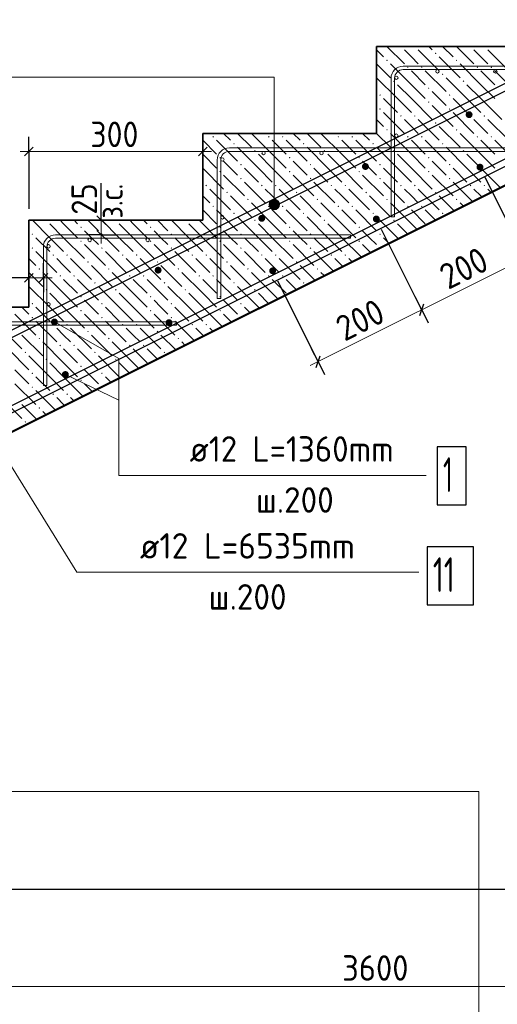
# Model space of a CAD drawing. Header units: millimetres. Extents: x 0 to 21000, y -5 to 14850.
# Tile 10 of 24: x 9358 to 11419, y 7063 to 11311. Entities that reach past the tile are written whole.
import ezdxf

# ---------------------------------------------------------------- set-up
doc = ezdxf.new("R2010")
doc.units = ezdxf.units.MM
for name, color, linetype, lineweight in [('Standard', 7, 'Continuous', 25), ('Лестница', 7, 'Continuous', 25), ('Обрамление проемов стержнями', 7, 'Continuous', 25), ('Позиционная метка линия выноска', 7, 'Continuous', 13), ('Размерная линия_ общее', 7, 'Continuous', 13), ('Фоновоя арматура Х1', 7, 'Continuous', 25)]:
    doc.layers.add(name, color=color, linetype=linetype, lineweight=lineweight)
doc.layers.add('ЖБ Лестница', color=7, linetype='Continuous', lineweight=25, true_color=0xe0e0ff)
doc.layers.add('Размерная выноска', color=7, linetype='Continuous')
doc.styles.add('ISOCPEUR', font='txt')

msp = doc.modelspace()

# ---------------------------------------------------------------- hatches: boundary and pattern name
at = {"layer": 'ЖБ Лестница', "linetype": 'Continuous', "lineweight": 18, "transparency": 33554687}
for points in [[(10999.7, 11195.9), (11006.2, 11195.9), (11002.9, 11192.7)], [(11059.7, 11195.9), (11066.2, 11195.9), (11062.9, 11192.7)], [(11299.7, 11195.9), (11306.2, 11195.9), (11302.9, 11192.7)], [(11359.7, 11195.9), (11366.2, 11195.9), (11362.9, 11192.7)], [(10939.7, 11135.9), (10942.9, 11139.2), (10946.2, 11135.9), (10942.9, 11132.7)], [(11149.7, 11165.9), (11152.9, 11169.2), (11156.2, 11165.9), (11152.9, 11162.7)], [(11239.7, 11135.9), (11242.9, 11139.2), (11246.2, 11135.9), (11242.9, 11132.7)], [(11029.7, 11105.9), (11032.9, 11109.2), (11036.2, 11105.9), (11032.9, 11102.7)], [(11089.7, 11105.9), (11092.9, 11109.2), (11096.2, 11105.9), (11092.9, 11102.7)], [(11329.7, 11105.9), (11332.9, 11109.2), (11336.2, 11105.9), (11332.9, 11102.7)], [(11389.7, 11105.9), (11392.9, 11109.2), (11396.2, 11105.9), (11392.9, 11102.7)], [(10969.7, 11045.9), (10972.9, 11049.2), (10976.2, 11045.9), (10972.9, 11042.7)], [(11179.7, 11075.9), (11182.9, 11079.2), (11186.2, 11075.9), (11182.9, 11072.7)], [(11269.7, 11045.9), (11272.9, 11049.2), (11276.2, 11045.9), (11272.9, 11042.7)], [(11119.7, 11015.9), (11122.9, 11019.2), (11126.2, 11015.9), (11122.9, 11012.7)], [(10909.7, 10985.9), (10912.9, 10989.2), (10916.2, 10985.9), (10912.9, 10982.7)], [(11209.7, 10985.9), (11212.9, 10989.2), (11216.2, 10985.9), (11212.9, 10982.7)], [(10909.7, 10925.9), (10912.9, 10929.2), (10916.2, 10925.9), (10912.9, 10922.7)], [(11119.7, 10955.9), (11122.9, 10959.2), (11126.2, 10955.9), (11122.9, 10952.7)], [(11209.7, 10925.9), (11212.9, 10929.2), (11216.2, 10925.9), (11212.9, 10922.7)], [(10999.7, 10895.9), (11002.9, 10899.2), (11006.2, 10895.9), (11002.9, 10892.7)], [(11059.7, 10895.9), (11062.9, 10899.2), (11066.2, 10895.9), (11062.9, 10892.7)], [(11299.7, 10895.9), (11302.9, 10899.2), (11306.2, 10895.9), (11302.9, 10892.7)], [(11359.7, 10895.9), (11362.9, 10899.2), (11366.2, 10895.9), (11362.9, 10892.7)], [(10939.7, 10835.9), (10942.9, 10839.2), (10946.2, 10835.9), (10942.9, 10832.7)], [(11149.7, 10865.9), (11152.9, 10869.2), (11156.2, 10865.9), (11152.9, 10862.7)], [(11239.7, 10835.9), (11242.9, 10839.2), (11246.2, 10835.9), (11242.9, 10832.7)], [(10189.7, 10805.9), (10192.9, 10809.2), (10196.2, 10805.9), (10192.9, 10802.7)], [(10429.7, 10805.9), (10432.9, 10809.2), (10436.2, 10805.9), (10432.9, 10802.7)], [(10489.7, 10805.9), (10492.9, 10809.2), (10496.2, 10805.9), (10492.9, 10802.7)], [(10729.7, 10805.9), (10732.9, 10809.2), (10736.2, 10805.9), (10732.9, 10802.7)], [(10789.7, 10805.9), (10792.9, 10809.2), (10796.2, 10805.9), (10792.9, 10802.7)], [(11029.7, 10805.9), (11032.9, 10809.2), (11036.2, 10805.9), (11032.9, 10802.7)], [(11089.7, 10805.9), (11092.9, 10809.2), (11096.2, 10805.9), (11092.9, 10802.7)], [(11329.7, 10805.9), (11332.9, 10809.2), (11336.2, 10805.9), (11332.9, 10802.7)], [(11389.7, 10805.9), (11392.9, 10809.2), (11396.2, 10805.9), (11392.9, 10802.7)], [(10279.7, 10775.9), (10282.9, 10779.2), (10286.2, 10775.9), (10282.9, 10772.7)], [(10369.7, 10745.9), (10372.9, 10749.2), (10376.2, 10745.9), (10372.9, 10742.7)], [(10579.7, 10775.9), (10582.9, 10779.2), (10586.2, 10775.9), (10582.9, 10772.7)], [(10669.7, 10745.9), (10672.9, 10749.2), (10676.2, 10745.9), (10672.9, 10742.7)], [(10879.7, 10775.9), (10882.9, 10779.2), (10886.2, 10775.9), (10882.9, 10772.7)], [(10969.7, 10745.9), (10972.9, 10749.2), (10976.2, 10745.9), (10972.9, 10742.7)], [(11179.7, 10775.9), (11182.9, 10779.2), (11186.2, 10775.9), (11182.9, 10772.7)], [(11269.7, 10745.9), (11272.9, 10749.2), (11276.2, 10745.9), (11272.9, 10742.7)], [(10219.7, 10715.9), (10222.9, 10719.2), (10226.2, 10715.9), (10222.9, 10712.7)], [(10519.7, 10715.9), (10522.9, 10719.2), (10526.2, 10715.9), (10522.9, 10712.7)], [(10819.7, 10715.9), (10822.9, 10719.2), (10826.2, 10715.9), (10822.9, 10712.7)], [(11119.7, 10715.9), (11122.9, 10719.2), (11126.2, 10715.9), (11122.9, 10712.7)], [(10309.7, 10685.9), (10312.9, 10689.2), (10316.2, 10685.9), (10312.9, 10682.7)], [(10609.7, 10685.9), (10612.9, 10689.2), (10616.2, 10685.9), (10612.9, 10682.7)], [(10909.7, 10685.9), (10912.9, 10689.2), (10916.2, 10685.9), (10912.9, 10682.7)], [(11209.7, 10685.9), (11212.9, 10689.2), (11216.2, 10685.9), (11212.9, 10682.7)], [(10219.7, 10655.9), (10222.9, 10659.2), (10226.2, 10655.9), (10222.9, 10652.7)], [(10309.7, 10625.9), (10312.9, 10629.2), (10316.2, 10625.9), (10312.9, 10622.7)], [(10519.7, 10655.9), (10522.9, 10659.2), (10526.2, 10655.9), (10522.9, 10652.7)], [(10609.7, 10625.9), (10612.9, 10629.2), (10616.2, 10625.9), (10612.9, 10622.7)], [(10819.7, 10655.9), (10822.9, 10659.2), (10826.2, 10655.9), (10822.9, 10652.7)], [(10909.7, 10625.9), (10912.9, 10629.2), (10916.2, 10625.9), (10912.9, 10622.7)], [(11119.7, 10655.9), (11122.9, 10659.2), (11126.2, 10655.9), (11122.9, 10652.7)], [(11209.7, 10625.9), (11212.9, 10629.2), (11216.2, 10625.9), (11212.9, 10622.7)], [(10159.7, 10595.9), (10162.9, 10599.2), (10166.2, 10595.9), (10162.9, 10592.7)], [(10399.7, 10595.9), (10402.9, 10599.2), (10406.2, 10595.9), (10402.9, 10592.7)], [(10459.7, 10595.9), (10462.9, 10599.2), (10466.2, 10595.9), (10462.9, 10592.7)], [(10699.7, 10595.9), (10702.9, 10599.2), (10706.2, 10595.9), (10702.9, 10592.7)], [(10759.7, 10595.9), (10762.9, 10599.2), (10766.2, 10595.9), (10762.9, 10592.7)], [(10999.7, 10595.9), (11002.9, 10599.2), (11006.2, 10595.9), (11002.9, 10592.7)], [(11059.7, 10595.9), (11062.9, 10599.2), (11066.2, 10595.9), (11062.9, 10592.7)], [(11299.7, 10595.9), (11302.9, 10599.2), (11306.2, 10595.9), (11302.9, 10592.7)], [(11359.7, 10595.9), (11362.9, 10599.2), (11366.2, 10595.9), (11362.9, 10592.7)], [(10249.7, 10565.9), (10252.9, 10569.2), (10256.2, 10565.9), (10252.9, 10562.7)], [(10339.7, 10535.9), (10342.9, 10539.2), (10346.2, 10535.9), (10342.9, 10532.7)], [(10549.7, 10565.9), (10552.9, 10569.2), (10556.2, 10565.9), (10552.9, 10562.7)], [(10639.7, 10535.9), (10642.9, 10539.2), (10646.2, 10535.9), (10642.9, 10532.7)], [(10849.7, 10565.9), (10852.9, 10569.2), (10856.2, 10565.9), (10852.9, 10562.7)], [(10939.7, 10535.9), (10942.9, 10539.2), (10946.2, 10535.9), (10942.9, 10532.7)], [(11149.7, 10565.9), (11152.9, 10569.2), (11156.2, 10565.9), (11152.9, 10562.7)], [(11239.7, 10535.9), (11242.9, 10539.2), (11246.2, 10535.9), (11242.9, 10532.7)], [(10189.7, 10505.9), (10192.9, 10509.2), (10196.2, 10505.9), (10192.9, 10502.7)], [(10429.7, 10505.9), (10432.9, 10509.2), (10436.2, 10505.9), (10432.9, 10502.7)], [(10489.7, 10505.9), (10492.9, 10509.2), (10496.2, 10505.9), (10492.9, 10502.7)], [(10729.7, 10505.9), (10732.9, 10509.2), (10736.2, 10505.9), (10732.9, 10502.7)], [(10789.7, 10505.9), (10792.9, 10509.2), (10796.2, 10505.9), (10792.9, 10502.7)], [(11029.7, 10505.9), (11032.9, 10509.2), (11036.2, 10505.9), (11032.9, 10502.7)], [(11089.7, 10505.9), (11092.9, 10509.2), (11096.2, 10505.9), (11092.9, 10502.7)], [(10279.7, 10475.9), (10282.9, 10479.2), (10286.2, 10475.9), (10282.9, 10472.7)], [(10579.7, 10475.9), (10582.9, 10479.2), (10586.2, 10475.9), (10582.9, 10472.7)], [(10879.7, 10475.9), (10882.9, 10479.2), (10886.2, 10475.9), (10882.9, 10472.7)], [(11179.7, 10475.9), (11182.9, 10479.2), (11186.2, 10475.9), (11182.9, 10472.7)], [(9469.7, 10445.9), (9476.2, 10445.9), (9472.9, 10442.7)], [(9619.7, 10415.9), (9622.9, 10419.2), (9626.2, 10415.9), (9622.9, 10412.7)], [(9769.7, 10445.9), (9776.2, 10445.9), (9772.9, 10442.7)], [(9919.7, 10415.9), (9922.9, 10419.2), (9926.2, 10415.9), (9922.9, 10412.7)], [(10069.7, 10445.9), (10076.2, 10445.9), (10072.9, 10442.7)], [(10219.7, 10415.9), (10222.9, 10419.2), (10226.2, 10415.9), (10222.9, 10412.7)], [(10369.7, 10445.9), (10372.9, 10449.2), (10376.2, 10445.9), (10372.9, 10442.7)], [(10519.7, 10415.9), (10522.9, 10419.2), (10526.2, 10415.9), (10522.9, 10412.7)], [(10669.7, 10445.9), (10672.9, 10449.2), (10676.2, 10445.9), (10672.9, 10442.7)], [(10819.7, 10415.9), (10822.9, 10419.2), (10826.2, 10415.9), (10822.9, 10412.7)], [(10969.7, 10445.9), (10972.9, 10449.2), (10976.2, 10445.9), (10972.9, 10442.7)], [(9409.7, 10385.9), (9412.9, 10389.2), (9416.2, 10385.9), (9412.9, 10382.7)], [(9709.7, 10385.9), (9712.9, 10389.2), (9716.2, 10385.9), (9712.9, 10382.7)], [(10009.7, 10385.9), (10012.9, 10389.2), (10016.2, 10385.9), (10012.9, 10382.7)], [(10309.7, 10385.9), (10312.9, 10389.2), (10316.2, 10385.9), (10312.9, 10382.7)], [(10609.7, 10385.9), (10612.9, 10389.2), (10616.2, 10385.9), (10612.9, 10382.7)], [(10909.7, 10385.9), (10912.9, 10389.2), (10916.2, 10385.9), (10912.9, 10382.7)], [(9409.7, 10325.9), (9412.9, 10329.2), (9416.2, 10325.9), (9412.9, 10322.7)], [(9619.7, 10355.9), (9622.9, 10359.2), (9626.2, 10355.9), (9622.9, 10352.7)], [(9709.7, 10325.9), (9712.9, 10329.2), (9716.2, 10325.9), (9712.9, 10322.7)], [(9919.7, 10355.9), (9922.9, 10359.2), (9926.2, 10355.9), (9922.9, 10352.7)], [(10009.7, 10325.9), (10012.9, 10329.2), (10016.2, 10325.9), (10012.9, 10322.7)], [(10219.7, 10355.9), (10222.9, 10359.2), (10226.2, 10355.9), (10222.9, 10352.7)], [(10309.7, 10325.9), (10312.9, 10329.2), (10316.2, 10325.9), (10312.9, 10322.7)], [(10519.7, 10355.9), (10522.9, 10359.2), (10526.2, 10355.9), (10522.9, 10352.7)], [(10609.7, 10325.9), (10612.9, 10329.2), (10616.2, 10325.9), (10612.9, 10322.7)], [(10819.7, 10355.9), (10822.9, 10359.2), (10826.2, 10355.9), (10822.9, 10352.7)], [(10911.4, 10327.7), (10912.9, 10329.2), (10913.4, 10328.7)], [(9499.7, 10295.9), (9502.9, 10299.2), (9506.2, 10295.9), (9502.9, 10292.7)], [(9559.7, 10295.9), (9562.9, 10299.2), (9566.2, 10295.9), (9562.9, 10292.7)], [(9799.7, 10295.9), (9802.9, 10299.2), (9806.2, 10295.9), (9802.9, 10292.7)], [(9859.7, 10295.9), (9862.9, 10299.2), (9866.2, 10295.9), (9862.9, 10292.7)], [(10099.7, 10295.9), (10102.9, 10299.2), (10106.2, 10295.9), (10102.9, 10292.7)], [(10159.7, 10295.9), (10162.9, 10299.2), (10166.2, 10295.9), (10162.9, 10292.7)], [(10399.7, 10295.9), (10402.9, 10299.2), (10406.2, 10295.9), (10402.9, 10292.7)], [(10459.7, 10295.9), (10462.9, 10299.2), (10466.2, 10295.9), (10462.9, 10292.7)], [(10699.7, 10295.9), (10702.9, 10299.2), (10706.2, 10295.9), (10702.9, 10292.7)], [(10759.7, 10295.9), (10762.9, 10299.2), (10766.2, 10295.9), (10762.9, 10292.7)], [(9439.7, 10235.9), (9442.9, 10239.2), (9446.2, 10235.9), (9442.9, 10232.7)], [(9649.7, 10265.9), (9652.9, 10269.2), (9656.2, 10265.9), (9652.9, 10262.7)], [(9739.7, 10235.9), (9742.9, 10239.2), (9746.2, 10235.9), (9742.9, 10232.7)], [(9949.7, 10265.9), (9952.9, 10269.2), (9956.2, 10265.9), (9952.9, 10262.7)], [(10039.7, 10235.9), (10042.9, 10239.2), (10046.2, 10235.9), (10042.9, 10232.7)], [(10249.7, 10265.9), (10252.9, 10269.2), (10256.2, 10265.9), (10252.9, 10262.7)], [(10339.7, 10235.9), (10342.9, 10239.2), (10346.2, 10235.9), (10342.9, 10232.7)], [(10549.7, 10265.9), (10552.9, 10269.2), (10556.2, 10265.9), (10552.9, 10262.7)], [(10639.7, 10235.9), (10642.9, 10239.2), (10646.2, 10235.9), (10642.9, 10232.7)], [(9529.7, 10205.9), (9532.9, 10209.2), (9536.2, 10205.9), (9532.9, 10202.7)], [(9589.7, 10205.9), (9592.9, 10209.2), (9596.2, 10205.9), (9592.9, 10202.7)], [(9829.7, 10205.9), (9832.9, 10209.2), (9836.2, 10205.9), (9832.9, 10202.7)], [(9889.7, 10205.9), (9892.9, 10209.2), (9896.2, 10205.9), (9892.9, 10202.7)], [(10129.7, 10205.9), (10132.9, 10209.2), (10136.2, 10205.9), (10132.9, 10202.7)], [(10189.7, 10205.9), (10192.9, 10209.2), (10196.2, 10205.9), (10192.9, 10202.7)], [(10429.7, 10205.9), (10432.9, 10209.2), (10436.2, 10205.9), (10432.9, 10202.7)], [(10489.7, 10205.9), (10492.9, 10209.2), (10496.2, 10205.9), (10492.9, 10202.7)], [(9679.7, 10175.9), (9682.9, 10179.2), (9686.2, 10175.9), (9682.9, 10172.7)], [(9979.7, 10175.9), (9982.9, 10179.2), (9986.2, 10175.9), (9982.9, 10172.7)], [(10279.7, 10175.9), (10282.9, 10179.2), (10286.2, 10175.9), (10282.9, 10172.7)], [(10579.7, 10175.9), (10582.9, 10179.2), (10586.2, 10175.9), (10582.9, 10172.7)], [(9469.7, 10145.9), (9472.9, 10149.2), (9476.2, 10145.9), (9472.9, 10142.7)], [(9619.7, 10115.9), (9622.9, 10119.2), (9626.2, 10115.9), (9622.9, 10112.7)], [(9769.7, 10145.9), (9772.9, 10149.2), (9776.2, 10145.9), (9772.9, 10142.7)], [(9919.7, 10115.9), (9922.9, 10119.2), (9926.2, 10115.9), (9922.9, 10112.7)], [(10069.7, 10145.9), (10072.9, 10149.2), (10076.2, 10145.9), (10072.9, 10142.7)], [(10219.7, 10115.9), (10222.9, 10119.2), (10226.2, 10115.9), (10222.9, 10112.7)], [(10369.7, 10145.9), (10372.9, 10149.2), (10376.2, 10145.9), (10372.9, 10142.7)], [(9409.7, 10085.9), (9412.9, 10089.2), (9416.2, 10085.9), (9412.9, 10082.7)], [(9709.7, 10085.9), (9712.9, 10089.2), (9716.2, 10085.9), (9712.9, 10082.7)], [(10009.7, 10085.9), (10012.9, 10089.2), (10016.2, 10085.9), (10012.9, 10082.7)], [(10309.7, 10085.9), (10312.9, 10089.2), (10316.2, 10085.9), (10312.9, 10082.7)], [(9409.7, 10025.9), (9412.9, 10029.2), (9416.2, 10025.9), (9412.9, 10022.7)], [(9619.7, 10055.9), (9622.9, 10059.2), (9626.2, 10055.9), (9622.9, 10052.7)], [(9709.7, 10025.9), (9712.9, 10029.2), (9716.2, 10025.9), (9712.9, 10022.7)], [(9919.7, 10055.9), (9922.9, 10059.2), (9926.2, 10055.9), (9922.9, 10052.7)], [(10009.7, 10025.9), (10012.9, 10029.2), (10016.2, 10025.9), (10012.9, 10022.7)], [(10219.7, 10055.9), (10222.9, 10059.2), (10226.2, 10055.9), (10222.9, 10052.7)], [(10311.4, 10027.7), (10312.9, 10029.2), (10313.4, 10028.7)], [(9499.7, 9995.9), (9502.9, 9999.2), (9506.2, 9995.9), (9502.9, 9992.7)], [(9559.7, 9995.9), (9562.9, 9999.2), (9566.2, 9995.9), (9562.9, 9992.7)], [(9799.7, 9995.9), (9802.9, 9999.2), (9806.2, 9995.9), (9802.9, 9992.7)], [(9859.7, 9995.9), (9862.9, 9999.2), (9866.2, 9995.9), (9862.9, 9992.7)], [(10099.7, 9995.9), (10102.9, 9999.2), (10106.2, 9995.9), (10102.9, 9992.7)], [(10159.7, 9995.9), (10162.9, 9999.2), (10166.2, 9995.9), (10162.9, 9992.7)], [(9649.7, 9965.9), (9652.9, 9969.2), (9656.2, 9965.9), (9652.9, 9962.7)], [(9949.7, 9965.9), (9952.9, 9969.2), (9956.2, 9965.9), (9952.9, 9962.7)], [(9439.7, 9935.9), (9442.9, 9939.2), (9446.2, 9935.9), (9442.9, 9932.7)], [(9529.7, 9905.9), (9532.9, 9909.2), (9536.2, 9905.9), (9532.9, 9902.7)], [(9589.7, 9905.9), (9592.9, 9909.2), (9596.2, 9905.9), (9592.9, 9902.7)], [(9739.7, 9935.9), (9742.9, 9939.2), (9746.2, 9935.9), (9742.9, 9932.7)], [(9829.7, 9905.9), (9832.9, 9909.2), (9836.2, 9905.9), (9832.9, 9902.7)], [(9889.7, 9905.9), (9892.9, 9909.2), (9896.2, 9905.9), (9892.9, 9902.7)], [(10039.7, 9935.9), (10042.9, 9939.2), (10046.2, 9935.9), (10042.9, 9932.7)], [(9379.7, 9875.9), (9382.9, 9879.2), (9386.2, 9875.9), (9382.9, 9872.7)], [(9679.7, 9875.9), (9682.9, 9879.2), (9686.2, 9875.9), (9682.9, 9872.7)], [(9979.7, 9875.9), (9982.9, 9879.2), (9986.2, 9875.9), (9982.9, 9872.7)], [(9469.7, 9845.9), (9472.9, 9849.2), (9476.2, 9845.9), (9472.9, 9842.7)], [(9619.7, 9815.9), (9622.9, 9819.2), (9626.2, 9815.9), (9622.9, 9812.7)], [(9769.7, 9845.9), (9772.9, 9849.2), (9776.2, 9845.9), (9772.9, 9842.7)], [(9409.7, 9785.9), (9412.9, 9789.2), (9416.2, 9785.9), (9412.9, 9782.7)], [(9709.7, 9785.9), (9712.9, 9789.2), (9716.2, 9785.9), (9712.9, 9782.7)], [(9409.7, 9725.9), (9412.9, 9729.2), (9416.2, 9725.9), (9412.9, 9722.7)], [(9619.7, 9755.9), (9622.9, 9759.2), (9626.2, 9755.9), (9622.9, 9752.7)], [(9711.4, 9727.7), (9712.9, 9729.2), (9713.4, 9728.7)], [(9499.7, 9695.9), (9502.9, 9699.2), (9506.2, 9695.9), (9502.9, 9692.7)], [(9559.7, 9695.9), (9562.9, 9699.2), (9566.2, 9695.9), (9562.9, 9692.7)], [(9439.7, 9635.9), (9442.9, 9639.2), (9446.2, 9635.9), (9442.9, 9632.7)], [(9379.7, 9575.9), (9382.9, 9579.2), (9386.2, 9575.9), (9382.9, 9572.7)]]:
    msp.add_hatch(color=7, dxfattribs=at).paths.add_polyline_path(points, flags=16)
at = {"layer": 'Позиционная метка линия выноска', "linetype": 'Continuous', "lineweight": 13, "transparency": 33554687}
for points in [[(10445.5, 10533.1), (10468, 10533.1), (10456.7, 10536.2)], [(10476.1, 10525), (10437.4, 10525), (10434.2, 10513.7)], [(10476.1, 10525), (10434.2, 10513.7), (10479.2, 10513.7)], [(10479.2, 10513.7), (10434.2, 10513.7), (10437.4, 10502.5)], [(10468, 10533.1), (10445.5, 10533.1), (10437.4, 10525)], [(10468, 10533.1), (10437.4, 10525), (10476.1, 10525)], [(10479.2, 10513.7), (10437.4, 10502.5), (10476.1, 10502.5)], [(10476.1, 10502.5), (10437.4, 10502.5), (10445.5, 10494.4)], [(10476.1, 10502.5), (10445.5, 10494.4), (10468, 10494.4)], [(10468, 10494.4), (10445.5, 10494.4), (10456.7, 10491.2)]]:
    msp.add_hatch(color=7, dxfattribs=at).paths.add_polyline_path(points)
at = {"layer": 'Фоновоя арматура Х1', "linetype": 'Continuous', "lineweight": 35, "transparency": 33554687}
for points in [[(11312.1, 10901.6), (11311, 10907.3), (11307.7, 10912.2), (11302.9, 10915.5), (11297.1, 10916.6), (11291.4, 10915.5), (11286.5, 10912.2), (11283.3, 10907.3), (11282.1, 10901.6), (11283.3, 10895.9), (11286.5, 10891), (11291.4, 10887.7), (11297.1, 10886.6), (11302.9, 10887.7), (11307.7, 10891), (11311, 10895.9)], [(10864.9, 10678), (10863.8, 10683.7), (10860.5, 10688.6), (10855.6, 10691.8), (10849.9, 10693), (10844.2, 10691.8), (10839.3, 10688.6), (10836, 10683.7), (10834.9, 10678), (10836, 10672.2), (10839.3, 10667.4), (10844.2, 10664.1), (10849.9, 10663), (10855.6, 10664.1), (10860.5, 10667.4), (10863.8, 10672.2)], [(11359.1, 10675.1), (11358, 10680.8), (11354.7, 10685.7), (11349.9, 10689), (11344.1, 10690.1), (11338.4, 10689), (11333.5, 10685.7), (11330.3, 10680.8), (11329.1, 10675.1), (11330.3, 10669.4), (11333.5, 10664.5), (11338.4, 10661.2), (11344.1, 10660.1), (11349.9, 10661.2), (11354.7, 10664.5), (11358, 10669.4)], [(10417.7, 10454.4), (10416.6, 10460.1), (10413.3, 10465), (10408.4, 10468.2), (10402.7, 10469.4), (10397, 10468.2), (10392.1, 10465), (10388.8, 10460.1), (10387.7, 10454.4), (10388.8, 10448.6), (10392.1, 10443.8), (10397, 10440.5), (10402.7, 10439.4), (10408.4, 10440.5), (10413.3, 10443.8), (10416.6, 10448.6)], [(10911.9, 10451.5), (10910.8, 10457.2), (10907.5, 10462.1), (10902.7, 10465.3), (10896.9, 10466.5), (10891.2, 10465.3), (10886.3, 10462.1), (10883.1, 10457.2), (10881.9, 10451.5), (10883.1, 10445.8), (10886.3, 10440.9), (10891.2, 10437.6), (10896.9, 10436.5), (10902.7, 10437.6), (10907.5, 10440.9), (10910.8, 10445.8)], [(9970.5, 10230.8), (9969.3, 10236.5), (9966.1, 10241.4), (9961.2, 10244.6), (9955.5, 10245.8), (9949.7, 10244.6), (9944.9, 10241.4), (9941.6, 10236.5), (9940.5, 10230.8), (9941.6, 10225), (9944.9, 10220.2), (9949.7, 10216.9), (9955.5, 10215.8), (9961.2, 10216.9), (9966.1, 10220.2), (9969.3, 10225)], [(10464.7, 10227.9), (10463.6, 10233.6), (10460.3, 10238.5), (10455.4, 10241.7), (10449.7, 10242.9), (10444, 10241.7), (10439.1, 10238.5), (10435.8, 10233.6), (10434.7, 10227.9), (10435.8, 10222.1), (10439.1, 10217.3), (10444, 10214), (10449.7, 10212.9), (10455.4, 10214), (10460.3, 10217.3), (10463.6, 10222.1)], [(9523.3, 10007.2), (9522.1, 10012.9), (9518.9, 10017.8), (9514, 10021), (9508.3, 10022.2), (9502.5, 10021), (9497.7, 10017.8), (9494.4, 10012.9), (9493.3, 10007.2), (9494.4, 10001.4), (9497.7, 9996.6), (9502.5, 9993.3), (9508.3, 9992.2), (9514, 9993.3), (9518.9, 9996.6), (9522.1, 10001.4)], [(10017.5, 10004.3), (10016.4, 10010), (10013.1, 10014.9), (10008.2, 10018.1), (10002.5, 10019.3), (9996.7, 10018.1), (9991.9, 10014.9), (9988.6, 10010), (9987.5, 10004.3), (9988.6, 9998.5), (9991.9, 9993.7), (9996.7, 9990.4), (10002.5, 9989.3), (10008.2, 9990.4), (10013.1, 9993.7), (10016.4, 9998.5)], [(9570.3, 9780.7), (9569.1, 9786.4), (9565.9, 9791.3), (9561, 9794.5), (9555.3, 9795.7), (9549.5, 9794.5), (9544.7, 9791.3), (9541.4, 9786.4), (9540.3, 9780.7), (9541.4, 9774.9), (9544.7, 9770.1), (9549.5, 9766.8), (9555.3, 9765.7), (9561, 9766.8), (9565.9, 9770.1), (9569.1, 9774.9)]]:
    msp.add_hatch(color=7, dxfattribs=at).paths.add_polyline_path(points)

# ---------------------------------------------------------------- linework, layer by layer
at = {"color": 7, "linetype": 'Continuous', "lineweight": 25, "transparency": 33554687}
for points in [[(15422.4, 12988.6), (5792.7, 8173.8), (5787.6, 8171.5), (5782.2, 8169.4), (5776.7, 8167.6), (5771.2, 8166.1), (5765.6, 8165), (5759.9, 8164.1), (5754.1, 8163.6), (5748.5, 8163.3), (4515.8, 8163.3), (4515.8, 8193.3), (5747.9, 8193.3), (5752.1, 8193.5), (5756.2, 8193.9), (5760.3, 8194.5), (5764.3, 8195.3), (5768.2, 8196.4), (5772.2, 8197.7), (5776, 8199.1), (5779.8, 8200.9), (15409.5, 13015.7)], [(2085.4, 8175.9), (6362.5, 8175.9), (6366.7, 8176.1), (6370.8, 8176.5), (6374.9, 8177.1), (6378.9, 8178), (6382.8, 8179), (6386.8, 8180.3), (6390.6, 8181.8), (6394.4, 8183.5), (16023.5, 12998)], [(16036.4, 12970.9), (6407.3, 8156.4), (6402.2, 8154.1), (6396.8, 8152), (6391.3, 8150.2), (6385.8, 8148.7), (6380.2, 8147.6), (6374.5, 8146.7), (6368.7, 8146.2), (6363.1, 8145.9), (2085.4, 8145.9), (2085.4, 8175.9)], [(11115.8, 8787.2), (11315.8, 8787.2), (11315.8, 9037.2), (11115.8, 9037.2), (11115.8, 8787.2)]]:
    msp.add_lwpolyline(points, dxfattribs=at)
at = {"layer": 'Standard', "color": 254, "linetype": 'Continuous', "lineweight": 25, "true_color": 0xc4c4ff, "transparency": 33554687}
msp.add_lwpolyline([(1291.4, 7560.9), (20244.7, 7560.9), (20244.7, 13556.1), (1291.4, 13556.1), (1291.4, 7560.9)], dxfattribs=at)
at = {"layer": 'Standard', "color": 7, "linetype": 'Continuous', "lineweight": 13, "transparency": 33554687}
msp.add_lwpolyline([(11339.3, 7982.2), (1625.8, 7982.2), (1625.8, 27.9), (11339.3, 27.9), (11339.3, 7982.2)], dxfattribs=at)
at = {"layer": 'ЖБ Лестница', "color": 7, "linetype": 'Continuous', "lineweight": 35, "transparency": 33554687}
for p, q in [((6397.9, 8070.9), (15397.9, 12570.9)), ((10897.9, 11195.9), (10897.9, 10820.9)), ((11647.9, 11195.9), (10897.9, 11195.9)), ((10147.9, 10820.9), (10147.9, 10445.9)), ((10897.9, 10820.9), (10147.9, 10820.9)), ((9397.9, 10445.9), (9397.9, 10070.9)), ((10147.9, 10445.9), (9397.9, 10445.9)), ((9397.9, 10070.9), (8647.9, 10070.9))]:
    msp.add_line(p, q, dxfattribs=at)
at = {"layer": 'ЖБ Лестница', "color": 9, "linetype": 'Continuous', "lineweight": 18, "true_color": 0xc7c7c7, "transparency": 33554687}
for p, q in [((10897.9, 11180.9), (10927.9, 11150.9)), ((10942.9, 11195.9), (11017.9, 11120.9)), ((11047.9, 11150.9), (11017.9, 11180.9)), ((11077.9, 11180.9), (11167.9, 11090.9)), ((11122.9, 11195.9), (11137.9, 11180.9)), ((11182.9, 11195.9), (11227.9, 11150.9)), ((11242.9, 11195.9), (11317.9, 11120.9)), ((11347.9, 11150.9), (11317.9, 11180.9)), ((11377.9, 11180.9), (11467.9, 11090.9)), ((11077.9, 11120.9), (11047.9, 11150.9)), ((11167.9, 11150.9), (11257.9, 11060.9)), ((11377.9, 11120.9), (11347.9, 11150.9)), ((10897.9, 11120.9), (10957.9, 11060.9)), ((11047.9, 11030.9), (10957.9, 11120.9)), ((11047.9, 11090.9), (11107.9, 11030.9)), ((11107.9, 11090.9), (11197.9, 11000.9)), ((11347.9, 11030.9), (11257.9, 11120.9)), ((11347.9, 11090.9), (11407.9, 11030.9)), ((11407.9, 11090.9), (11497.9, 11000.9)), ((10987.9, 10970.9), (10897.9, 11060.9)), ((11287.9, 10970.9), (11197.9, 11060.9)), ((10987.9, 11030.9), (11047.9, 10970.9)), ((11047.9, 11030.9), (11107.9, 10970.9)), ((11287.9, 11030.9), (11347.9, 10970.9)), ((11347.9, 11030.9), (11407.9, 10970.9)), ((10897.9, 11000.9), (10897.9, 11000.9)), ((10927.9, 10970.9), (10987.9, 10910.9)), ((10987.9, 10970.9), (11047.9, 10910.9)), ((11047.9, 10970.9), (11137.9, 10880.9)), ((11167.9, 10970.9), (11137.9, 11000.9)), ((11197.9, 10940.9), (11167.9, 10970.9)), ((11227.9, 10970.9), (11287.9, 10910.9)), ((11287.9, 10970.9), (11347.9, 10910.9)), ((11347.9, 10970.9), (11437.9, 10880.9)), ((10897.9, 10940.9), (10897.9, 10940.9)), ((11137.9, 10940.9), (11227.9, 10850.9)), ((10897.9, 10880.9), (10927.9, 10850.9)), ((10927.9, 10910.9), (11017.9, 10820.9)), ((11047.9, 10850.9), (11017.9, 10880.9)), ((11077.9, 10880.9), (11167.9, 10790.9)), ((11227.9, 10910.9), (11317.9, 10820.9)), ((11347.9, 10850.9), (11317.9, 10880.9)), ((11377.9, 10880.9), (11467.9, 10790.9)), ((11077.9, 10820.9), (11047.9, 10850.9)), ((11167.9, 10850.9), (11257.9, 10760.9)), ((11377.9, 10820.9), (11347.9, 10850.9)), ((10147.9, 10790.9), (10207.9, 10730.9)), ((10177.9, 10820.9), (10177.9, 10820.9)), ((10207.9, 10790.9), (10297.9, 10700.9)), ((10237.9, 10820.9), (10267.9, 10790.9)), ((10297.9, 10820.9), (10357.9, 10760.9)), ((10447.9, 10730.9), (10357.9, 10820.9)), ((10417.9, 10820.9), (10417.9, 10820.9)), ((10447.9, 10790.9), (10507.9, 10730.9)), ((10477.9, 10820.9), (10477.9, 10820.9)), ((10507.9, 10790.9), (10597.9, 10700.9)), ((10537.9, 10820.9), (10567.9, 10790.9)), ((10597.9, 10820.9), (10657.9, 10760.9)), ((10747.9, 10730.9), (10657.9, 10820.9)), ((10717.9, 10820.9), (10717.9, 10820.9)), ((10747.9, 10790.9), (10807.9, 10730.9)), ((10777.9, 10820.9), (10777.9, 10820.9)), ((10807.9, 10790.9), (10897.9, 10700.9)), ((10837.9, 10820.9), (10867.9, 10790.9)), ((10897.9, 10820.9), (10957.9, 10760.9)), ((11047.9, 10730.9), (10957.9, 10820.9)), ((11047.9, 10790.9), (11107.9, 10730.9)), ((11107.9, 10790.9), (11197.9, 10700.9)), ((11347.9, 10730.9), (11257.9, 10820.9)), ((11347.9, 10790.9), (11407.9, 10730.9)), ((11407.9, 10790.9), (11497.9, 10700.9)), ((10387.9, 10670.9), (10297.9, 10760.9)), ((10687.9, 10670.9), (10597.9, 10760.9)), ((10987.9, 10670.9), (10897.9, 10760.9)), ((11287.9, 10670.9), (11197.9, 10760.9)), ((10147.9, 10730.9), (10147.9, 10730.9)), ((10147.9, 10730.9), (10207.9, 10670.9)), ((10387.9, 10730.9), (10447.9, 10670.9)), ((10447.9, 10730.9), (10507.9, 10670.9)), ((10687.9, 10730.9), (10747.9, 10670.9)), ((10747.9, 10730.9), (10807.9, 10670.9)), ((10987.9, 10730.9), (11047.9, 10670.9)), ((11047.9, 10730.9), (11107.9, 10670.9)), ((11287.9, 10730.9), (11347.9, 10670.9)), ((11347.9, 10730.9), (11407.9, 10670.9)), ((10147.9, 10670.9), (10237.9, 10580.9)), ((10147.9, 10670.9), (10147.9, 10670.9)), ((10267.9, 10670.9), (10237.9, 10700.9)), ((10297.9, 10640.9), (10267.9, 10670.9)), ((10327.9, 10670.9), (10387.9, 10610.9)), ((10387.9, 10670.9), (10447.9, 10610.9)), ((10447.9, 10670.9), (10537.9, 10580.9)), ((10567.9, 10670.9), (10537.9, 10700.9)), ((10597.9, 10640.9), (10567.9, 10670.9)), ((10627.9, 10670.9), (10687.9, 10610.9)), ((10687.9, 10670.9), (10747.9, 10610.9)), ((10747.9, 10670.9), (10837.9, 10580.9)), ((10867.9, 10670.9), (10837.9, 10700.9)), ((10897.9, 10640.9), (10867.9, 10670.9)), ((10927.9, 10670.9), (10987.9, 10610.9)), ((10987.9, 10670.9), (11047.9, 10610.9)), ((11047.9, 10670.9), (11137.9, 10580.9)), ((11167.9, 10670.9), (11137.9, 10700.9)), ((11197.9, 10640.9), (11167.9, 10670.9)), ((11227.9, 10670.9), (11287.9, 10610.9)), ((11287.9, 10670.9), (11347.9, 10610.9)), ((11347.9, 10670.9), (11431.3, 10587.6)), ((10237.9, 10640.9), (10327.9, 10550.9)), ((10537.9, 10640.9), (10627.9, 10550.9)), ((10837.9, 10640.9), (10927.9, 10550.9)), ((11137.9, 10640.9), (11227.9, 10550.9)), ((10147.9, 10610.9), (10147.9, 10610.9)), ((10177.9, 10580.9), (10267.9, 10490.9)), ((10327.9, 10610.9), (10417.9, 10520.9)), ((10447.9, 10550.9), (10417.9, 10580.9)), ((10477.9, 10580.9), (10567.9, 10490.9)), ((10627.9, 10610.9), (10717.9, 10520.9)), ((10747.9, 10550.9), (10717.9, 10580.9)), ((10777.9, 10580.9), (10867.9, 10490.9)), ((10927.9, 10610.9), (11017.9, 10520.9)), ((11047.9, 10550.9), (11017.9, 10580.9)), ((11077.9, 10580.9), (11167.9, 10490.9)), ((11227.9, 10610.9), (11311.3, 10527.6)), ((11347.9, 10550.9), (11317.9, 10580.9)), ((11377.9, 10580.9), (11391.3, 10567.6)), ((10177.9, 10520.9), (10147.9, 10550.9)), ((10147.9, 10550.9), (10147.9, 10550.9)), ((10267.9, 10550.9), (10357.9, 10460.9)), ((10477.9, 10520.9), (10447.9, 10550.9)), ((10567.9, 10550.9), (10657.9, 10460.9)), ((10777.9, 10520.9), (10747.9, 10550.9)), ((10867.9, 10550.9), (10957.9, 10460.9)), ((11077.9, 10520.9), (11047.9, 10550.9)), ((11167.9, 10550.9), (11231.3, 10487.6)), ((11351.3, 10547.6), (11347.9, 10550.9)), ((10447.9, 10430.9), (10357.9, 10520.9)), ((10747.9, 10430.9), (10657.9, 10520.9)), ((11047.9, 10430.9), (10957.9, 10520.9)), ((11271.3, 10507.6), (11257.9, 10520.9)), ((10147.9, 10490.9), (10207.9, 10430.9)), ((10207.9, 10490.9), (10297.9, 10400.9)), ((10387.9, 10370.9), (10297.9, 10460.9)), ((10447.9, 10490.9), (10507.9, 10430.9)), ((10507.9, 10490.9), (10597.9, 10400.9)), ((10687.9, 10370.9), (10597.9, 10460.9)), ((10747.9, 10490.9), (10807.9, 10430.9)), ((10807.9, 10490.9), (10897.9, 10400.9)), ((10987.9, 10370.9), (10897.9, 10460.9)), ((11047.9, 10490.9), (11107.9, 10430.9)), ((11107.9, 10490.9), (11151.3, 10447.6)), ((9487.9, 10370.9), (9412.9, 10445.9)), ((9487.9, 10430.9), (9547.9, 10370.9)), ((9547.9, 10430.9), (9532.9, 10445.9)), ((9547.9, 10430.9), (9607.9, 10370.9)), ((9592.9, 10445.9), (9607.9, 10430.9)), ((9652.9, 10445.9), (9697.9, 10400.9)), ((9787.9, 10370.9), (9712.9, 10445.9)), ((9787.9, 10430.9), (9847.9, 10370.9)), ((9847.9, 10430.9), (9832.9, 10445.9)), ((9847.9, 10430.9), (9907.9, 10370.9)), ((9892.9, 10445.9), (9907.9, 10430.9)), ((9952.9, 10445.9), (9997.9, 10400.9)), ((10087.9, 10370.9), (10012.9, 10445.9)), ((10087.9, 10430.9), (10147.9, 10370.9)), ((10147.9, 10430.9), (10132.9, 10445.9)), ((10147.9, 10430.9), (10207.9, 10370.9)), ((10387.9, 10430.9), (10447.9, 10370.9)), ((10447.9, 10430.9), (10507.9, 10370.9)), ((10687.9, 10430.9), (10747.9, 10370.9)), ((10747.9, 10430.9), (10807.9, 10370.9)), ((10987.9, 10430.9), (11031.3, 10387.6)), ((11047.9, 10430.9), (11071.3, 10407.6)), ((9397.9, 10400.9), (9397.9, 10400.9)), ((9427.9, 10370.9), (9487.9, 10310.9)), ((9487.9, 10370.9), (9547.9, 10310.9)), ((9547.9, 10370.9), (9637.9, 10280.9)), ((9667.9, 10370.9), (9637.9, 10400.9)), ((9697.9, 10340.9), (9667.9, 10370.9)), ((9727.9, 10370.9), (9787.9, 10310.9)), ((9787.9, 10370.9), (9847.9, 10310.9)), ((9847.9, 10370.9), (9937.9, 10280.9)), ((9967.9, 10370.9), (9937.9, 10400.9)), ((9997.9, 10340.9), (9967.9, 10370.9)), ((10027.9, 10370.9), (10087.9, 10310.9)), ((10087.9, 10370.9), (10147.9, 10310.9)), ((10147.9, 10370.9), (10237.9, 10280.9)), ((10267.9, 10370.9), (10237.9, 10400.9)), ((10297.9, 10340.9), (10267.9, 10370.9)), ((10327.9, 10370.9), (10387.9, 10310.9)), ((10387.9, 10370.9), (10447.9, 10310.9)), ((10447.9, 10370.9), (10537.9, 10280.9)), ((10567.9, 10370.9), (10537.9, 10400.9)), ((10597.9, 10340.9), (10567.9, 10370.9)), ((10627.9, 10370.9), (10687.9, 10310.9)), ((10687.9, 10370.9), (10747.9, 10310.9)), ((10747.9, 10370.9), (10831.3, 10287.6)), ((10867.9, 10370.9), (10837.9, 10400.9)), ((10897.9, 10340.9), (10867.9, 10370.9)), ((10927.9, 10370.9), (10951.3, 10347.6)), ((10987.9, 10370.9), (10991.3, 10367.6)), ((9397.9, 10340.9), (9397.9, 10340.9)), ((9637.9, 10340.9), (9727.9, 10250.9)), ((9937.9, 10340.9), (10027.9, 10250.9)), ((10237.9, 10340.9), (10327.9, 10250.9)), ((10537.9, 10340.9), (10627.9, 10250.9)), ((10837.9, 10340.9), (10871.3, 10307.6)), ((9397.9, 10280.9), (9427.9, 10250.9)), ((9427.9, 10310.9), (9517.9, 10220.9)), ((9547.9, 10250.9), (9517.9, 10280.9)), ((9577.9, 10280.9), (9667.9, 10190.9)), ((9727.9, 10310.9), (9817.9, 10220.9)), ((9847.9, 10250.9), (9817.9, 10280.9)), ((9877.9, 10280.9), (9967.9, 10190.9)), ((10027.9, 10310.9), (10117.9, 10220.9)), ((10147.9, 10250.9), (10117.9, 10280.9)), ((10177.9, 10280.9), (10267.9, 10190.9)), ((10327.9, 10310.9), (10417.9, 10220.9)), ((10447.9, 10250.9), (10417.9, 10280.9)), ((10477.9, 10280.9), (10567.9, 10190.9)), ((10627.9, 10310.9), (10711.3, 10227.6)), ((10747.9, 10250.9), (10717.9, 10280.9)), ((10777.9, 10280.9), (10791.3, 10267.6)), ((9577.9, 10220.9), (9547.9, 10250.9)), ((9667.9, 10250.9), (9757.9, 10160.9)), ((9877.9, 10220.9), (9847.9, 10250.9)), ((9967.9, 10250.9), (10057.9, 10160.9)), ((10177.9, 10220.9), (10147.9, 10250.9)), ((10267.9, 10250.9), (10357.9, 10160.9)), ((10477.9, 10220.9), (10447.9, 10250.9)), ((10567.9, 10250.9), (10631.3, 10187.6)), ((10751.3, 10247.6), (10747.9, 10250.9)), ((9397.9, 10220.9), (9457.9, 10160.9)), ((9547.9, 10130.9), (9457.9, 10220.9)), ((9847.9, 10130.9), (9757.9, 10220.9)), ((10147.9, 10130.9), (10057.9, 10220.9)), ((10447.9, 10130.9), (10357.9, 10220.9)), ((10671.3, 10207.6), (10657.9, 10220.9)), ((9487.9, 10070.9), (9397.9, 10160.9)), ((9547.9, 10190.9), (9607.9, 10130.9)), ((9607.9, 10190.9), (9697.9, 10100.9)), ((9787.9, 10070.9), (9697.9, 10160.9)), ((9847.9, 10190.9), (9907.9, 10130.9)), ((9907.9, 10190.9), (9997.9, 10100.9)), ((10087.9, 10070.9), (9997.9, 10160.9)), ((10147.9, 10190.9), (10207.9, 10130.9)), ((10207.9, 10190.9), (10297.9, 10100.9)), ((10387.9, 10070.9), (10297.9, 10160.9)), ((10447.9, 10190.9), (10507.9, 10130.9)), ((10507.9, 10190.9), (10551.3, 10147.6)), ((9487.9, 10130.9), (9547.9, 10070.9)), ((9547.9, 10130.9), (9607.9, 10070.9)), ((9787.9, 10130.9), (9847.9, 10070.9)), ((9847.9, 10130.9), (9907.9, 10070.9)), ((10087.9, 10130.9), (10147.9, 10070.9)), ((10147.9, 10130.9), (10207.9, 10070.9)), ((10387.9, 10130.9), (10431.3, 10087.6)), ((10447.9, 10130.9), (10471.3, 10107.6)), ((9367.9, 10070.9), (9367.9, 10070.9)), ((9397.9, 10040.9), (9367.9, 10070.9)), ((9397.9, 10100.9), (9397.9, 10100.9)), ((9427.9, 10070.9), (9487.9, 10010.9)), ((9487.9, 10070.9), (9547.9, 10010.9)), ((9547.9, 10070.9), (9637.9, 9980.9)), ((9667.9, 10070.9), (9637.9, 10100.9)), ((9697.9, 10040.9), (9667.9, 10070.9)), ((9727.9, 10070.9), (9787.9, 10010.9)), ((9787.9, 10070.9), (9847.9, 10010.9)), ((9847.9, 10070.9), (9937.9, 9980.9)), ((9967.9, 10070.9), (9937.9, 10100.9)), ((9997.9, 10040.9), (9967.9, 10070.9)), ((10027.9, 10070.9), (10087.9, 10010.9)), ((10087.9, 10070.9), (10147.9, 10010.9)), ((10147.9, 10070.9), (10231.3, 9987.6)), ((10267.9, 10070.9), (10237.9, 10100.9)), ((10297.9, 10040.9), (10267.9, 10070.9)), ((10327.9, 10070.9), (10351.3, 10047.6)), ((10387.9, 10070.9), (10391.3, 10067.6)), ((9337.9, 10040.9), (9427.9, 9950.9)), ((9637.9, 10040.9), (9727.9, 9950.9)), ((9937.9, 10040.9), (10027.9, 9950.9)), ((10237.9, 10040.9), (10271.3, 10007.6)), ((9427.9, 10010.9), (9517.9, 9920.9)), ((9727.9, 10010.9), (9817.9, 9920.9)), ((10027.9, 10010.9), (10111.3, 9927.6)), ((9277.9, 9980.9), (9367.9, 9890.9)), ((9367.9, 9950.9), (9457.9, 9860.9)), ((9547.9, 9950.9), (9517.9, 9980.9)), ((9577.9, 9920.9), (9547.9, 9950.9)), ((9577.9, 9980.9), (9667.9, 9890.9)), ((9667.9, 9950.9), (9757.9, 9860.9)), ((9847.9, 9950.9), (9817.9, 9980.9)), ((9877.9, 9920.9), (9847.9, 9950.9)), ((9877.9, 9980.9), (9967.9, 9890.9)), ((9967.9, 9950.9), (10031.3, 9887.6)), ((10147.9, 9950.9), (10117.9, 9980.9)), ((10151.3, 9947.6), (10147.9, 9950.9)), ((10177.9, 9980.9), (10191.3, 9967.6)), ((9547.9, 9830.9), (9457.9, 9920.9)), ((9847.9, 9830.9), (9757.9, 9920.9)), ((10071.3, 9907.6), (10057.9, 9920.9)), ((9307.9, 9890.9), (9397.9, 9800.9)), ((9487.9, 9770.9), (9397.9, 9860.9)), ((9547.9, 9890.9), (9607.9, 9830.9)), ((9607.9, 9890.9), (9697.9, 9800.9)), ((9787.9, 9770.9), (9697.9, 9860.9)), ((9847.9, 9890.9), (9907.9, 9830.9)), ((9907.9, 9890.9), (9951.3, 9847.6)), ((9487.9, 9830.9), (9547.9, 9770.9)), ((9547.9, 9830.9), (9607.9, 9770.9)), ((9787.9, 9830.9), (9831.3, 9787.6)), ((9847.9, 9830.9), (9871.3, 9807.6)), ((9367.9, 9770.9), (9337.9, 9800.9)), ((9397.9, 9740.9), (9367.9, 9770.9)), ((9427.9, 9770.9), (9487.9, 9710.9)), ((9487.9, 9770.9), (9547.9, 9710.9)), ((9547.9, 9770.9), (9631.3, 9687.6)), ((9667.9, 9770.9), (9637.9, 9800.9)), ((9697.9, 9740.9), (9667.9, 9770.9)), ((9727.9, 9770.9), (9751.3, 9747.6)), ((9787.9, 9770.9), (9791.3, 9767.6)), ((9337.9, 9740.9), (9427.9, 9650.9)), ((9637.9, 9740.9), (9671.3, 9707.6)), ((9427.9, 9710.9), (9511.3, 9627.6)), ((9277.9, 9680.9), (9367.9, 9590.9)), ((9367.9, 9650.9), (9431.3, 9587.6)), ((9547.9, 9650.9), (9517.9, 9680.9)), ((9551.3, 9647.6), (9547.9, 9650.9)), ((9577.9, 9680.9), (9591.3, 9667.6)), ((9471.3, 9607.6), (9457.9, 9620.9))]:
    msp.add_line(p, q, dxfattribs=at)
at = {"layer": 'Лестница', "color": 7, "linetype": 'Continuous', "lineweight": 25, "transparency": 33554687}
for p, q in [((6404.1, 8070.9), (15404.2, 12570.9)), ((10897.9, 11195.9), (10897.9, 10820.9)), ((11647.9, 11195.9), (10897.9, 11195.9)), ((10147.9, 10820.9), (10147.9, 10445.9)), ((10897.9, 10820.9), (10147.9, 10820.9)), ((9397.9, 10445.9), (9397.9, 10070.9)), ((10147.9, 10445.9), (9397.9, 10445.9)), ((9397.9, 10070.9), (8647.9, 10070.9))]:
    msp.add_line(p, q, dxfattribs=at)
at = {"layer": 'Обрамление проемов стержнями', "color": 7, "linetype": 'Continuous', "lineweight": 13, "transparency": 33554687}
for p, q in [((11012.9, 11110.9), (12285.4, 11110.9)), ((11012.9, 11095.9), (12285.4, 11095.9)), ((10960.4, 11058.4), (10960.4, 10460.9)), ((10975.4, 11058.4), (10975.4, 10460.9)), ((10262.9, 10758.4), (11535.4, 10758.4)), ((10210.4, 10705.9), (10210.4, 10108.4)), ((10225.4, 10705.9), (10225.4, 10108.4)), ((10262.9, 10743.4), (11535.4, 10743.4)), ((10975.4, 10460.9), (10960.4, 10460.9)), ((9512.9, 10383.4), (10785.4, 10383.4)), ((9512.9, 10368.4), (10785.4, 10368.4)), ((10785.4, 10368.4), (10785.4, 10383.4)), ((9460.4, 10330.9), (9460.4, 9733.4)), ((9475.4, 10330.9), (9475.4, 9733.4)), ((10225.4, 10108.4), (10210.4, 10108.4)), ((8762.9, 10008.4), (10035.4, 10008.4)), ((8762.9, 9993.4), (10035.4, 9993.4)), ((10035.4, 9993.4), (10035.4, 10008.4)), ((9475.4, 9733.4), (9460.4, 9733.4))]:
    msp.add_line(p, q, dxfattribs=at)
at = {"layer": 'Обрамление проемов стержнями', "color": 7, "linetype": 'Continuous', "lineweight": 18, "transparency": 33554687}
for centre in [(11160.4, 11088.4), (11410.4, 11088.4), (10982.9, 11060.9), (10982.9, 10810.9), (10232.9, 10708.4), (10410.4, 10735.9), (10660.4, 10735.9), (10232.9, 10458.4), (9660.4, 10360.9), (9910.4, 10360.9), (9482.9, 10333.4), (9482.9, 10083.4)]:
    msp.add_circle(centre, 7.5, dxfattribs=at)
at = {"layer": 'Обрамление проемов стержнями', "color": 7, "linetype": 'Continuous', "lineweight": 13, "transparency": 33554687}
for centre, radius in [((11012.9, 11058.4), 52.5), ((11012.9, 11058.4), 37.5), ((10262.9, 10705.9), 52.5), ((10262.9, 10705.9), 37.5), ((9512.9, 10330.9), 52.5), ((9512.9, 10330.9), 37.5)]:
    msp.add_arc(centre, radius, 90, 180, dxfattribs=at)
at = {"layer": 'Позиционная метка линия выноска', "color": 7, "linetype": 'Continuous', "lineweight": 13, "transparency": 33554687}
for p, q in [((10456.7, 10536.2), (10456.7, 10536.2)), ((10434.2, 10513.7), (10434.2, 10513.7)), ((10479.2, 10513.7), (10479.2, 10513.7)), ((10456.7, 10491.2), (10456.7, 10491.2))]:
    msp.add_line(p, q, dxfattribs=at)
for points in [[(7631.7, 11062.9), (10456.7, 11062.9), (10456.7, 10513.7)], [(9508.3, 10007.2), (9785.6, 9850.2), (9785.6, 9670.6)], [(11111.5, 9345.6), (9785.6, 9345.6), (9785.6, 9670.6), (9555.2, 9780.7)], [(11079.6, 8927.6), (9604.6, 8927.6), (9205.4, 9572.3)]]:
    msp.add_lwpolyline(points, dxfattribs=at)
msp.add_circle((10456.7, 10513.7), 22.5, dxfattribs=at)
at = {"layer": 'Размерная выноска', "color": 7, "linetype": 'Continuous', "lineweight": -3, "transparency": 33554687}
for p, q in [((9710.4, 10446), (9710.4, 10606.1)), ((9397.9, 10198.1), (9165.4, 10198.1))]:
    msp.add_line(p, q, dxfattribs=at)
at = {"layer": 'Размерная линия_ общее', "color": 253, "linetype": 'Continuous', "lineweight": -3, "true_color": 0xa0a0a0, "transparency": 33554687}
for p, q in [((9397.9, 10742.8), (9397.9, 10805.3)), ((10147.9, 10742.8), (10147.9, 10805.3)), ((9397.9, 10742.8), (9397.9, 10680.3)), ((9397.9, 10742.8), (9397.9, 10495.9)), ((10147.9, 10742.8), (10147.9, 10680.3)), ((10147.9, 10742.8), (10147.9, 10495.9)), ((11540, 10283.3), (11366.5, 10630.4)), ((9710.4, 10446), (9647.9, 10446)), ((9710.4, 10446), (9772.9, 10446)), ((9710.4, 10383.5), (9647.9, 10383.5)), ((9710.4, 10383.5), (9772.9, 10383.5)), ((9397.9, 10198.1), (9397.9, 10260.6)), ((9461.1, 10198.1), (9461.1, 10260.6)), ((9397.9, 10198.1), (9397.9, 10135.6)), ((9461.1, 10198.1), (9461.1, 10135.6)), ((10645.6, 9836.1), (10472, 10183.1)), ((11092.8, 10059.7), (11064.8, 10115.6)), ((11092.8, 10059.7), (11120.7, 10003.8)), ((10645.6, 9836.1), (10617.6, 9892)), ((10645.6, 9836.1), (10673.5, 9780.2))]:
    msp.add_line(p, q, dxfattribs=at)
at = {"layer": 'Размерная линия_ общее', "color": 7, "linetype": 'Continuous', "lineweight": 25, "transparency": 33554687}
for p, q in [((9379.2, 10724.1), (9416.7, 10761.6)), ((10129.2, 10724.1), (10166.7, 10761.6)), ((9729.2, 10427.2), (9691.7, 10464.7)), ((9729.2, 10364.7), (9691.7, 10402.2)), ((9416.7, 10216.8), (9379.2, 10179.3)), ((9479.9, 10216.8), (9442.4, 10179.3)), ((11084.4, 10034.5), (11101.2, 10084.9)), ((10637.2, 9810.9), (10653.9, 9861.3))]:
    msp.add_line(p, q, dxfattribs=at)
at = {"layer": 'Размерная линия_ общее', "color": 7, "linetype": 'Continuous', "lineweight": 13, "transparency": 33554687}
for p, q in [((9397.9, 10742.8), (9360.4, 10742.8)), ((9397.9, 10742.8), (10147.9, 10742.8)), ((10147.9, 10742.8), (10185.4, 10742.8)), ((9710.4, 10446), (9710.4, 10483.5)), ((9710.4, 10383.5), (9710.4, 10346)), ((11092.8, 10059.7), (11540, 10283.3)), ((9397.9, 10198.1), (9360.4, 10198.1)), ((9461.1, 10198.1), (9397.9, 10198.1)), ((9461.1, 10198.1), (9498.6, 10198.1)), ((10645.6, 9836.1), (10612, 9819.3)), ((6397.9, 7140.2), (15397.9, 7140.2))]:
    msp.add_line(p, q, dxfattribs=at)
for points in [[(9710.4, 10383.5), (9710.4, 10413.6), (9710.4, 10413.6), (9710.4, 10419.8), (9710.4, 10419.8), (9710.4, 10446)], [(10645.6, 9836.1), (11066, 10046.3), (11066, 10046.3), (11092.8, 10059.7)]]:
    msp.add_lwpolyline(points, dxfattribs=at)
at = {"layer": 'Размерная линия_ общее', "color": 253, "linetype": 'Continuous', "lineweight": -3, "true_color": 0xa0a0a0, "transparency": 33554687}
msp.add_lwpolyline([(11092.8, 10059.7), (11089, 10067.3), (11089, 10067.3), (10919.3, 10406.8)], dxfattribs=at)
at = {"layer": 'Фоновоя арматура Х1', "color": 7, "linetype": 'Continuous', "lineweight": 25, "transparency": 33554687}
msp.add_lwpolyline([(11159.5, 9218.5), (11284.5, 9218.5), (11284.5, 9468.5), (11159.5, 9468.5), (11159.5, 9218.5)], dxfattribs=at)

# ---------------------------------------------------------------- texts
at = {"color": 7, "linetype": 'Continuous', "lineweight": 13, "transparency": 33554687, "attachment_point": 7, "style": 'ISOCPEUR'}
for s, insert, char_height, width in [('\\W0.96;ø12 L=6535mm ', (9876.8, 8986.3), 110, 1075.258), ('\\W0.63;11', (11140.8, 8842.2), 150, 196.875), ('\\W0.95;ш.200 ', (10173.8, 8766.3), 110, 481.068)]:
    msp.add_mtext(s, dxfattribs=dict(at, insert=insert, char_height=char_height, width=width))
at = {"layer": 'Размерная линия_ общее', "color": 7, "linetype": 'Continuous', "lineweight": 25, "transparency": 33554687, "char_height": 110, "attachment_point": 7, "style": 'ISOCPEUR'}
for s, insert, width in [('\\W0.91;300', (9662.9, 10761.6), 280.994), ('\\W0.93;3600', (10749.4, 7165.2), 359.043)]:
    msp.add_mtext(s, dxfattribs=dict(at, insert=insert, width=width))
at = {"layer": 'Размерная линия_ общее', "color": 7, "linetype": 'Continuous', "lineweight": 18, "transparency": 33554687, "insert": (9802.4, 10453), "char_height": 100, "width": 229.971, "attachment_point": 7, "rotation": 90, "style": 'ISOCPEUR'}
msp.add_mtext('\\W0.90;з.с.', dxfattribs=at)
at = {"layer": 'Размерная линия_ общее', "color": 7, "linetype": 'Continuous', "lineweight": 25, "transparency": 33554687, "char_height": 110, "attachment_point": 7, "style": 'ISOCPEUR'}
for s, insert, width, rotation in [('\\W0.87;25', (9691.7, 10470.1), 201.962, 90), ('\\W0.91;200', (11206.8, 10144.7), 280.995, 26.5651), ('\\W0.91;200', (10759.6, 9921.1), 280.993, 26.5651)]:
    msp.add_mtext(s, dxfattribs=dict(at, insert=insert, width=width, rotation=rotation))
at = {"layer": 'Фоновоя арматура Х1', "color": 7, "linetype": 'Continuous', "lineweight": 13, "transparency": 33554687, "attachment_point": 7, "style": 'ISOCPEUR'}
for s, insert, char_height, width in [('\\W0.94;ø12 L=1360mm ', (10091.4, 9404.3), 110, 1052.191), ('\\W0.56;1', (11184.5, 9273.5), 150, 116.671), ('\\W0.95;ш.200 ', (10377.4, 9184.3), 110, 481.065)]:
    msp.add_mtext(s, dxfattribs=dict(at, insert=insert, char_height=char_height, width=width))

doc.saveas('drawing.dxf')
